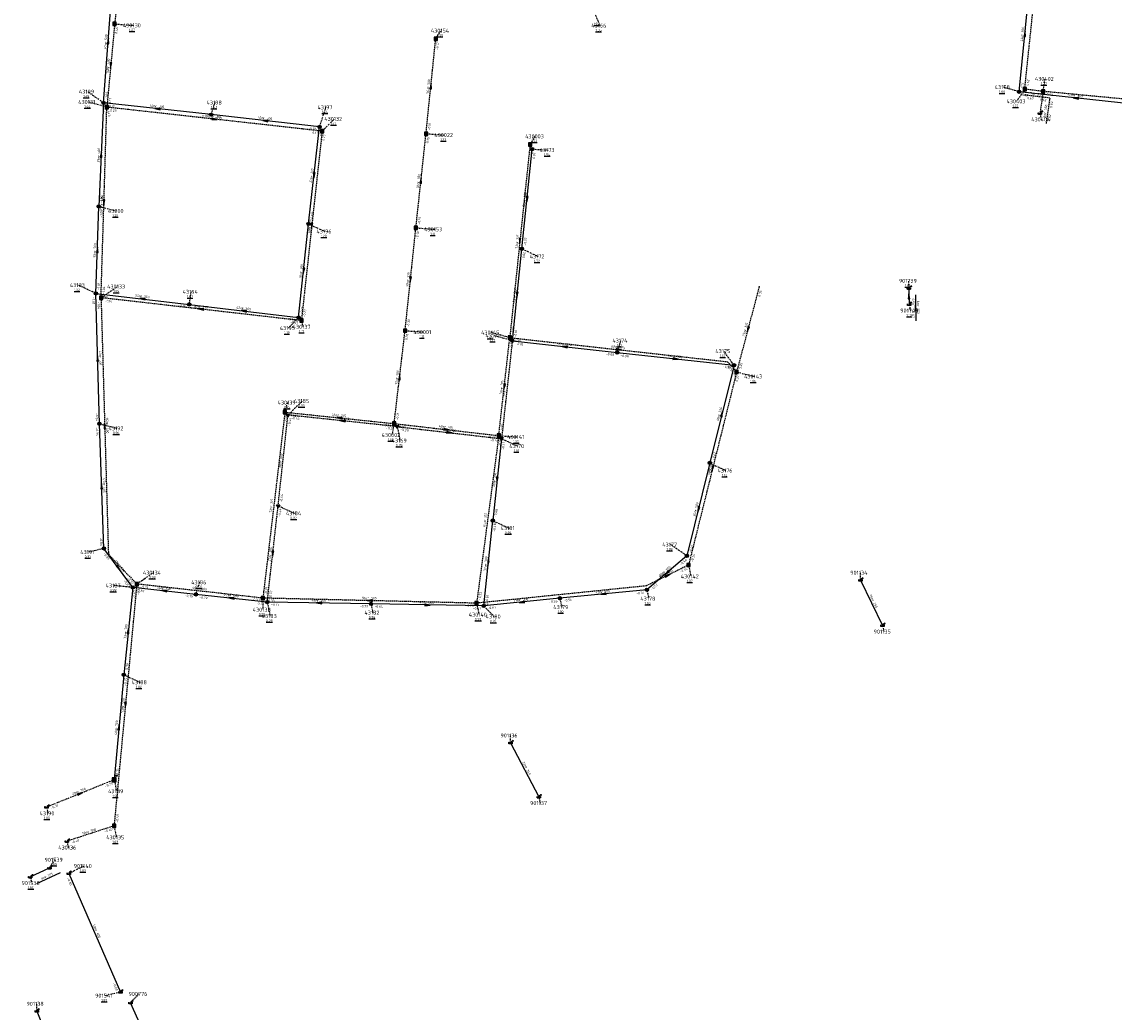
# Model space of a CAD drawing. Extents: x 188323 to 208361, y 565368 to 574910.
# Tile 97 of 256: x 202193 to 202605, y 567449 to 567823. Entities that reach past the tile are written whole.
import ezdxf

# ---------------------------------------------------------------- set-up
doc = ezdxf.new("R2010")
doc.units = 0
for name, pattern in [('BORDER', [1.75, 0.5, -0.25, 0.5, -0.25, 0, -0.25]), ('DASHDOT', [1, 0.5, -0.25, 0, -0.25]), ('DASHED', [0.75, 0.5, -0.25])]:
    doc.linetypes.add(name, pattern=pattern)
doc.layers.get('0').update_dxf_attribs({"linetype": 'CONTINUOUS'})
for name, color, linetype in [('RIO-AFM', 7, 'CONTINUOUS'), ('RIO-BOK', 7, 'CONTINUOUS'), ('RIO-DET', 7, 'CONTINUOUS'), ('RIO-KNP', 7, 'CONTINUOUS'), ('RIO-KNR', 7, 'CONTINUOUS'), ('RIO-LAG', 7, 'CONTINUOUS'), ('RIO-LAG_0B', 7, 'CONTINUOUS'), ('RIO-LAG_1B', 7, 'DASHED'), ('RIO-LAG_2B', 7, 'DASHED'), ('RIO-LAG_4', 7, 'BORDER'), ('RIO-LEN', 7, 'CONTINUOUS'), ('RIO-MVD', 1, 'CONTINUOUS'), ('RIO-VRB', 6, 'DASHDOT'), ('RIO-VRH', 7, 'CONTINUOUS')]:
    doc.layers.add(name, color=color, linetype=linetype)
doc.styles.add('RIO-TXT', font='isocp.shx')

# ---------------------------------------------------------------- blocks, each defined once
blk = doc.blocks.new('L_VHR')
blk.add_lwpolyline([(-0.5, 0), (0.5, 0), (-0.5, 0.15), (-0.5, -0.15), (0.5, 0)])
blk = doc.blocks.new('K_IPR')
blk.add_lwpolyline([(-0.5, -0.5), (0.5, -0.5), (0.5, 0.5), (-0.5, 0.5)], close=True)
blk.add_solid([(-0.5, 0.5), (0.5, 0.5), (-0.5, -0.5), (0.5, -0.5)])
at = {"style": 'RIO-TXT', "flags": 1}
blk.add_attdef('KNOOPNAAM', (2, 2), '', height=1, dxfattribs=at)
blk = doc.blocks.new('K_UTB')
blk.add_lwpolyline([(0.5, 0.15), (0.5, -0.3), (-0.5, -0.3), (-0.5, 0.15), (-0.45, 0.15), (-0.45, -0.25), (0, -0.25), (0.45, -0.25), (0.45, 0.15)], close=True)
blk.add_lwpolyline([(0.85, 0.6), (0.55, 0.65), (0.614828, 0.459583), (0.850842, 0.598937)])
blk.add_arc((0.85, -0.25), 0.85, 90, 180)
at = {"style": 'RIO-TXT', "flags": 1}
blk.add_attdef('KNOOPNAAM', (2, 2), '', height=1, dxfattribs=at)
blk = doc.blocks.new('K_FIC')
blk.add_circle((0, 0), 0.0625)
at = {"style": 'RIO-TXT', "flags": 1}
blk.add_attdef('KNOOPNAAM', (2, 2), '', height=1, dxfattribs=at)
blk = doc.blocks.new('K_IPG')
blk.add_circle((0, 0), 0.5)
for points in [[(0, 0), (-0.5, 0), (-0.433013, 0.25)], [(0, 0), (-0.433013, -0.25), (-0.5, 0)], [(0, 0), (-0.433013, 0.25), (-0.25, 0.433013)], [(0, 0), (-0.25, -0.433013), (-0.433013, -0.25)], [(0, 0), (-0.25, 0.433013), (0, 0.5)], [(0, 0), (0, -0.5), (-0.25, -0.433013)], [(0, 0), (0, 0.5), (0.25, 0.433013)], [(0, 0), (0.25, 0.433013), (0.433013, 0.25)], [(0, 0), (0.433013, 0.25), (0.5, 0)], [(0, 0), (0.5, 0), (0.433013, -0.25)], [(0, 0), (0.433013, -0.25), (0.25, -0.433013)], [(0, 0), (0.25, -0.433013), (0, -0.5)]]:
    blk.add_solid(points)
at = {"style": 'RIO-TXT', "flags": 1}
blk.add_attdef('KNOOPNAAM', (2, 2), '', height=1, dxfattribs=at)
blk = doc.blocks.new('K_IPD')
blk.add_lwpolyline([(-0.496027, 0.307994), (0.503973, 0.307994), (0.003973, -0.558031)], close=True)
blk.add_solid([(-0.496027, 0.307994), (0.503973, 0.307994), (0.003973, -0.558031)])
at = {"style": 'RIO-TXT', "flags": 1}
blk.add_attdef('KNOOPNAAM', (2, 2), '', height=1, dxfattribs=at)
blk = doc.blocks.new('K_OVL')
for points in [[(0.6, 0.6), (-0.6, 0.6), (-0.6, -0.6), (0.6, -0.6)], [(1, 1.25), (0.474823, 0.983111), (0.413034, 1.369554)]]:
    blk.add_lwpolyline(points, close=True)
blk.add_arc((0.81571, 0.439293), 0.83139, 77.193131, 168.854604)
blk.add_solid([(-0.6, 0.6), (0.6, 0.6), (-0.6, -0.6), (0.6, -0.6)])
at = {"style": 'RIO-TXT', "flags": 1}
blk.add_attdef('KNOOPNAAM', (2, 2), '', height=1, dxfattribs=at)
blk = doc.blocks.new('804_04______430402____430403_')
at = {"layer": 'RIO-LAG_1B'}
blk.add_line((0, 0), (-9.756, 1.132), dxfattribs=at)
at = {"layer": 'RIO-AFM', "style": 'RIO-TXT'}
blk.add_text('r 250', height=0.9, rotation=353.3625, dxfattribs=at).set_placement((-5.8933, 1.1883))
at = {"layer": 'RIO-BOK', "style": 'RIO-TXT'}
for p in [(-8.5265, -0.4196), (-3.6977, -0.9785)]:
    blk.add_text('0.62', height=0.9, rotation=353.3625, dxfattribs=at).set_placement(p)
at = {"layer": 'RIO-LEN', "style": 'RIO-TXT'}
blk.add_text('7m', height=0.9, rotation=353.3625, dxfattribs=at).set_placement((-7.5026, 1.3745))
blk = doc.blocks.new('805_04______430402____430404_')
at = {"layer": 'RIO-LAG_1B'}
blk.add_line((0, 0), (-1.421, -9.718), dxfattribs=at)
at = {"layer": 'RIO-AFM', "style": 'RIO-TXT'}
blk.add_text('r 250', height=0.9, rotation=441.6578, dxfattribs=at).set_placement((-1.363, -5.8554))
at = {"layer": 'RIO-BOK', "style": 'RIO-TXT'}
for p in [(0.8679, -3.7248), (0.1664, -8.5349)]:
    blk.add_text('0.62', height=0.9, rotation=441.6578, dxfattribs=at).set_placement(p)
at = {"layer": 'RIO-LEN', "style": 'RIO-TXT'}
blk.add_text('8m', height=0.9, rotation=441.6578, dxfattribs=at).set_placement((-1.5967, -7.4584))
blk = doc.blocks.new('1413_90______901538____901539_')
at = {"layer": 'RIO-LAG'}
blk.add_line((0, 0), (8.898, 4.154), dxfattribs=at)
at = {"layer": 'RIO-AFM', "style": 'RIO-TXT'}
blk.add_text('r 315', height=0.9, rotation=25.023, dxfattribs=at).set_placement((3.2585, 2.0731))
at = {"layer": 'RIO-LEN', "style": 'RIO-TXT'}
blk.add_text('8m', height=0.9, rotation=25.023, dxfattribs=at).set_placement((1.7906, 1.3878))
blk = doc.blocks.new('1437_90______901739____901740_')
at = {"layer": 'RIO-LAG'}
blk.add_line((0, 0), (0.054, -9.821), dxfattribs=at)
at = {"layer": 'RIO-VRH', "xscale": 2, "yscale": 2, "zscale": 2, "rotation": 450.2908}
blk.add_blockref('L_VHR', (0.027, -4.9105), dxfattribs=at)
at = {"layer": 'RIO-AFM', "style": 'RIO-TXT'}
blk.add_text('r 250', height=0.9, rotation=270.2908, dxfattribs=at).set_placement((0.5213, -3.8277))
at = {"layer": 'RIO-BOK', "style": 'RIO-TXT'}
for s, p in [('0.50', (-1.3922, -1.4075)), ('0.67', (-1.3652, -6.2685))]:
    blk.add_text(s, height=0.9, rotation=270.2908, dxfattribs=at).set_placement(p)
at = {"layer": 'RIO-LEN', "style": 'RIO-TXT'}
blk.add_text('6m', height=0.9, rotation=270.2908, dxfattribs=at).set_placement((0.5123, -2.2078))

msp = doc.modelspace()

# ---------------------------------------------------------------- linework, layer by layer
at = {"layer": 'RIO-LAG'}
for p, q in [((202527.904, 567722.176), (202527.936, 567716.096)), ((202509.616, 567612.16), (202517.904, 567595.072)), ((202377.744, 567550.848), (202388.368, 567530.432)), ((202196.672, 567500.288), (202203.92, 567503.68)), ((202211.152, 567501.632), (202230.64, 567456.896)), ((202255.296, 567406.784), (202234.432, 567452.864)), ((202199.072, 567449.728), (202202.24, 567441.792))]:
    msp.add_line(p, q, dxfattribs=at)
at = {"layer": 'RIO-LAG_0B'}
for p, q in [((202224.304, 567792), (202227.808, 567838.528)), ((202569.408, 567796.224), (202573.792, 567839.872)), ((202612.304, 567791.488), (202569.408, 567796.224)), ((202224.304, 567792), (202222.496, 567753.024)), ((202264.896, 567787.584), (202224.304, 567792)), ((202305.696, 567782.976), (202264.896, 567787.584)), ((202301.6, 567746.432), (202305.696, 567782.976)), ((202382, 567737.024), (202385.904, 567774.592)), ((202221.408, 567720.192), (202222.496, 567753.024)), ((202297.792, 567711.104), (202301.6, 567746.432)), ((202378.384, 567702.4), (202382, 567737.024)), ((202222.704, 567671.104), (202221.408, 567720.192)), ((202221.408, 567720.192), (202256.608, 567716.096)), ((202256.608, 567716.096), (202297.792, 567711.104)), ((202378.384, 567702.4), (202417.904, 567697.92)), ((202417.904, 567697.92), (202462, 567693.12)), ((202462, 567693.12), (202452.8, 567656.32)), ((202224.4, 567624.128), (202222.704, 567671.104)), ((202374.304, 567665.472), (202371.008, 567634.624)), ((202452.8, 567656.32), (202444.192, 567621.312)), ((202367.6, 567602.432), (202371.008, 567634.624)), ((202235.296, 567609.408), (202224.4, 567624.128)), ((202444.192, 567621.312), (202429.104, 567608.512)), ((202235.296, 567609.408), (202231.904, 567576.512)), ((202259.104, 567606.784), (202235.296, 567609.408)), ((202429.104, 567608.512), (202396.304, 567605.312)), ((202286, 567603.904), (202259.104, 567606.784)), ((202325.104, 567603.2), (202286, 567603.904)), ((202396.304, 567605.312), (202367.6, 567602.432)), ((202367.6, 567602.432), (202325.104, 567603.2)), ((202231.904, 567576.512), (202228.304, 567536.896))]:
    msp.add_line(p, q, dxfattribs=at)
at = {"layer": 'RIO-LAG_1B'}
for p, q in [((202571.536, 567797.184), (202579.712, 567875.008)), ((202230.304, 567838.976), (202228.464, 567821.76)), ((202228.464, 567821.76), (202225.52, 567790.4)), ((202345.84, 567780.416), (202349.504, 567816.192)), ((202578.496, 567796.352), (202571.536, 567797.184)), ((202578.496, 567796.352), (202577.28, 567788.096)), ((202699.536, 567784.832), (202578.496, 567796.352)), ((202223.328, 567718.592), (202225.52, 567790.4)), ((202306.672, 567781.376), (202225.52, 567790.4)), ((202306.672, 567781.376), (202298.848, 567709.952)), ((202342.032, 567744.96), (202345.84, 567780.416)), ((202385.056, 567776.384), (202377.408, 567703.552)), ((202337.952, 567706.176), (202342.032, 567744.96)), ((202471.424, 567722.688), (202462.928, 567690.624)), ((202298.848, 567709.952), (202223.328, 567718.592)), ((202333.824, 567671.168), (202337.952, 567706.176)), ((202373.264, 567666.624), (202377.408, 567703.552)), ((202462.928, 567690.624), (202444.816, 567617.856)), ((202292.656, 567675.456), (202284.336, 567605.376)), ((202292.656, 567675.456), (202333.824, 567671.168)), ((202333.824, 567671.168), (202373.264, 567666.624)), ((202373.264, 567666.624), (202364.912, 567603.456)), ((202236.816, 567610.688), (202228.24, 567519.552)), ((202284.336, 567605.376), (202236.816, 567610.688)), ((202364.912, 567603.456), (202284.336, 567605.376)), ((202228.24, 567519.552), (202210.496, 567513.728))]:
    msp.add_line(p, q, dxfattribs=at)
for points in [[(202223.328, 567718.592), (202226.112, 567621.888), (202236.816, 567610.688)], [(202377.408, 567703.552), (202459.552, 567694.464), (202462.928, 567690.624)], [(202444.816, 567617.856), (202428.896, 567609.984), (202364.912, 567603.456)]]:
    msp.add_lwpolyline(points, dxfattribs=at)
at = {"layer": 'RIO-LAG_2B'}
for p, q in [((202378.384, 567702.4), (202374.304, 567665.472)), ((202290.096, 567640.192), (202293.792, 567674.368)), ((202335.008, 567670.016), (202293.792, 567674.368)), ((202335.008, 567670.016), (202374.304, 567665.472)), ((202286, 567603.904), (202290.096, 567640.192))]:
    msp.add_line(p, q, dxfattribs=at)
at = {"layer": 'RIO-LAG_4'}
msp.add_line((202228.304, 567536.896), (202202.8, 567526.592), dxfattribs=at)
at = {"layer": 'RIO-VRB'}
for p, q in [((202408.9, 567827.1), (202411.319, 567821.1514)), ((202228.46, 567821.78), (202235.4275, 567821.2513)), ((202349.51, 567816.17), (202351.4864, 567819.2258)), ((202569.4, 567796.2), (202563.417, 567797.9531)), ((202578.49, 567796.37), (202579.1971, 567801.0832)), ((202224.3, 567792), (202218.1719, 567796.2359)), ((202571.53, 567797.18), (202568.4947, 567792.6176)), ((202225.52, 567790.41), (202218.5521, 567792.3365)), ((202264.9, 567787.6), (202266.2933, 567792.1294)), ((202305.7, 567783), (202308.119, 567790.3486)), ((202306.67, 567781.39), (202311.3234, 567785.9953)), ((202577.28, 567788.11), (202577.8135, 567785.7816)), ((202345.84, 567780.42), (202352.8075, 567779.8913)), ((202385.06, 567776.37), (202387.0364, 567779.4258)), ((202385.9, 567774.6), (202391.8827, 567774.245)), ((202222.5, 567753), (202229.1482, 567751.28)), ((202301.6, 567746.4), (202307.7269, 567743.5622)), ((202342.03, 567744.93), (202348.9975, 567744.4013)), ((202382, 567737), (202388.1269, 567734.1622)), ((202221.4, 567720.2), (202214.751, 567723.3179)), ((202527.9, 567722.17), (202527.8997, 567724.945)), ((202223.33, 567718.58), (202229.4569, 567722.8178)), ((202256.6, 567716.1), (202257.3071, 567720.8132)), ((202527.93, 567716.07), (202528.4635, 567713.7416)), ((202297.8, 567711.1), (202293.897, 567707.1447)), ((202298.85, 567709.96), (202299.3835, 567707.6316)), ((202337.95, 567706.18), (202344.9175, 567705.6513)), ((202377.41, 567703.53), (202370.4421, 567705.4565)), ((202378.39, 567702.38), (202371.4221, 567704.3065)), ((202417.9, 567697.9), (202419.2933, 567702.4294)), ((202462, 567693.1), (202458.094, 567698.4528)), ((202462.93, 567690.63), (202469.5782, 567688.91)), ((202292.65, 567675.48), (202293.7014, 567679.0697)), ((202293.8, 567674.4), (202299.2194, 567679.6481)), ((202222.7, 567671.1), (202229.3482, 567669.38)), ((202333.82, 567671.14), (202332.941, 567666.8417)), ((202335, 567670), (202336.0541, 567664.7171)), ((202373.27, 567666.64), (202380.2375, 567666.1113)), ((202374.3, 567665.5), (202380.4269, 567662.6622)), ((202452.8, 567656.3), (202458.9269, 567653.4622)), ((202290.1, 567640.2), (202296.2269, 567637.3622)), ((202371, 567634.6), (202377.1269, 567631.7622)), ((202444.2, 567621.3), (202438.0719, 567625.5359)), ((202224.4, 567624.1), (202218.6921, 567622.7202)), ((202444.81, 567617.87), (202445.6906, 567613.572)), ((202236.81, 567610.7), (202242.9369, 567614.9378)), ((202509.61, 567612.16), (202509.6097, 567614.935)), ((202235.3, 567609.4), (202228.225, 567610.0978)), ((202259.1, 567606.8), (202260.4933, 567611.3294)), ((202429.1, 567608.5), (202429.8071, 567605.1868)), ((202284.33, 567605.37), (202284.3324, 567600.995)), ((202286, 567603.9), (202287.0541, 567598.6171)), ((202396.3, 567605.3), (202397.0071, 567601.9868)), ((202325.1, 567603.2), (202325.8071, 567599.8868)), ((202364.91, 567603.43), (202365.7906, 567599.132)), ((202367.6, 567602.4), (202371.5045, 567598.4459)), ((202517.9, 567595.09), (202518.4335, 567592.7616)), ((202231.9, 567576.5), (202238.0269, 567573.6622)), ((202377.75, 567550.82), (202377.7497, 567553.595)), ((202228.3, 567536.9), (202229.1806, 567532.602)), ((202388.37, 567530.45), (202388.9035, 567528.1216)), ((202202.8, 567526.6), (202203.3335, 567524.2716)), ((202228.24, 567519.53), (202229.1206, 567515.232)), ((202210.49, 567513.7), (202211.0235, 567511.3716)), ((202203.92, 567503.7), (202205.8964, 567506.7558)), ((202211.15, 567501.63), (202216.8586, 567504.408)), ((202196.68, 567500.32), (202197.2135, 567497.9916)), ((202230.64, 567456.9), (202224.9321, 567455.5202)), ((202234.43, 567452.89), (202237.5514, 567456.2096)), ((202199.07, 567449.7), (202199.0697, 567452.475))]:
    msp.add_line(p, q, dxfattribs=at)

# ---------------------------------------------------------------- block references
at = {"layer": 'RIO-DET'}
for name, p in [('804_04______430402____430403_', (202580.992, 567793.856)), ('805_04______430402____430404_', (202580.992, 567793.856)), ('1437_90______901739____901740_', (202530.4, 567719.68)), ('1413_90______901538____901539_', (202199.184, 567497.792))]:
    msp.add_blockref(name, p, dxfattribs=at)
at = {"layer": 'RIO-KNP', "xscale": 1.25, "yscale": 1.25, "zscale": 1.25}
for name, p in [('K_IPR', (202228.464, 567821.76)), ('K_IPR', (202349.504, 567816.192)), ('K_IPR', (202571.536, 567797.184)), ('K_IPG', (202569.408, 567796.224)), ('K_IPR', (202578.496, 567796.352)), ('K_IPG', (202224.304, 567792)), ('K_IPR', (202225.52, 567790.4)), ('K_IPG', (202264.896, 567787.584)), ('K_UTB', (202577.28, 567788.096)), ('K_IPG', (202305.696, 567782.976)), ('K_IPR', (202306.672, 567781.376)), ('K_IPR', (202345.84, 567780.416)), ('K_IPR', (202385.056, 567776.384)), ('K_IPG', (202385.904, 567774.592)), ('K_IPG', (202222.496, 567753.024)), ('K_IPG', (202301.6, 567746.432)), ('K_IPR', (202342.032, 567744.96)), ('K_IPG', (202382, 567737.024)), ('K_IPG', (202221.408, 567720.192)), ('K_IPR', (202223.328, 567718.592)), ('K_FIC', (202471.424, 567722.688)), ('K_UTB', (202527.904, 567722.176)), ('K_IPG', (202256.608, 567716.096)), ('K_UTB', (202527.936, 567716.096)), ('K_IPG', (202297.792, 567711.104)), ('K_IPR', (202298.848, 567709.952)), ('K_IPR', (202337.952, 567706.176)), ('K_IPR', (202377.408, 567703.552)), ('K_IPG', (202378.384, 567702.4)), ('K_IPG', (202417.904, 567697.92)), ('K_IPG', (202462, 567693.12)), ('K_IPR', (202462.928, 567690.624)), ('K_IPR', (202292.656, 567675.456)), ('K_IPD', (202293.792, 567674.368)), ('K_IPG', (202222.704, 567671.104)), ('K_IPR', (202333.824, 567671.168)), ('K_IPD', (202335.008, 567670.016)), ('K_IPR', (202373.264, 567666.624)), ('K_IPD', (202374.304, 567665.472)), ('K_IPG', (202452.8, 567656.32)), ('K_IPD', (202290.096, 567640.192)), ('K_IPG', (202371.008, 567634.624)), ('K_IPG', (202224.4, 567624.128)), ('K_IPG', (202444.192, 567621.312)), ('K_IPR', (202444.816, 567617.856)), ('K_UTB', (202509.616, 567612.16)), ('K_IPG', (202235.296, 567609.408)), ('K_IPR', (202236.816, 567610.688)), ('K_IPG', (202429.104, 567608.512)), ('K_IPG', (202259.104, 567606.784)), ('K_IPR', (202284.336, 567605.376)), ('K_IPG', (202286, 567603.904)), ('K_IPG', (202325.104, 567603.2)), ('K_IPR', (202364.912, 567603.456)), ('K_IPG', (202396.304, 567605.312)), ('K_IPG', (202367.6, 567602.432)), ('K_UTB', (202517.904, 567595.072)), ('K_IPG', (202231.904, 567576.512)), ('K_UTB', (202377.744, 567550.848)), ('K_OVL', (202228.304, 567536.896)), ('K_UTB', (202388.368, 567530.432)), ('K_UTB', (202202.8, 567526.592)), ('K_IPR', (202228.24, 567519.552)), ('K_UTB', (202210.496, 567513.728)), ('K_UTB', (202196.672, 567500.288)), ('K_UTB', (202203.92, 567503.68)), ('K_UTB', (202211.152, 567501.632)), ('K_UTB', (202230.64, 567456.896)), ('K_UTB', (202234.432, 567452.864)), ('K_UTB', (202199.072, 567449.728))]:
    msp.add_blockref(name, p, dxfattribs=at)
at = {"layer": 'RIO-VRH', "xscale": 2, "yscale": 2, "zscale": 2}
for p, rotation in [((202571.6, 567818.05), 84.242), ((202226.05, 567815.25), 85.6869), ((202226.99, 567806.095), 264.6373), ((202347.675, 567798.295), 84.1302), ((202590.85, 567793.85), 173.7484), ((202244.6, 567789.8), 173.8154), ((202266.095, 567785.9), 353.6581), ((202285.3, 567785.3), 173.568), ((202223.4, 567772.5), 447.3486), ((202303.65, 567764.7), 263.5999), ((202343.935, 567762.675), 83.8641), ((202383.95, 567755.8), 264.0698), ((202224.425, 567754.495), 268.2448), ((202302.76, 567745.675), 263.7438), ((202381.235, 567739.95), 263.996), ((202221.95, 567736.6), 88.0703), ((202299.7, 567728.75), 263.8474), ((202339.99, 567725.555), 263.981), ((202380.195, 567719.69), 264.0385), ((202527.915, 567719.12), 450.2908), ((202239, 567718.15), 533.3569), ((202261.09, 567714.27), 173.489), ((202277.2, 567713.6), 533.0812), ((202467.18, 567706.67), 255.1522), ((202398.145, 567700.14), 533.5316), ((202418.48, 567699), 353.7064), ((202222.05, 567695.65), 91.5256), ((202439.95, 567695.5), 353.7888), ((202335.885, 567688.66), 83.2694), ((202375.34, 567685.085), 263.5883), ((202457.4, 567674.7), 435.9561), ((202224.72, 567670.245), 451.6561), ((202313.235, 567673.31), 533.9829), ((202314.4, 567672.2), 173.9048), ((202353.545, 567668.89), 353.4931), ((202354.65, 567667.75), 353.4685), ((202453.87, 567654.25), 256.008), ((202372.65, 567650.05), 263.8957), ((202223.55, 567647.6), 92.0804), ((202448.5, 567638.8), 256.1874), ((202288.05, 567622.05), 263.5475), ((202229.85, 567616.75), 306.5622), ((202369.3, 567618.5), 263.964), ((202436.65, 567614.9), 220.2833), ((202436.855, 567613.94), 386.2881), ((202247.2, 567608.1), 173.7661), ((202272.55, 567605.35), 173.8475), ((202305.55, 567603.55), 178.9745), ((202324.62, 567604.4), 178.621), ((202381.95, 567603.85), 185.7693), ((202412.7, 567606.9), 185.5716), ((202346.35, 567602.8), 358.9217), ((202233.6, 567592.95), 444.0913), ((202232.525, 567565.115), 264.6214), ((202230.1, 567556.7), 444.797), ((202215.55, 567531.75), 381.9926)]:
    msp.add_blockref('L_VHR', p, dxfattribs=dict(at, rotation=rotation))

# ---------------------------------------------------------------- texts
at = {"layer": 'RIO-AFM', "style": 'RIO-TXT'}
for s, rotation, p in [('r 300', 84.242, (202571.0213, 567817.2938)), ('r 500', 85.6869, (202225.4906, 567814.4796)), ('r 400', 444.6373, (202226.4071, 567805.3356)), ('r 300', 84.1302, (202347.0949, 567797.5399)), ('r 300', 353.7484, (202590.1001, 567794.4484)), ('r 300', 353.8154, (202243.8493, 567790.3968)), ('r 315', 353.6581, (202265.3474, 567786.5117)), ('r 300', 353.568, (202284.552, 567785.9001)), ('r 500', 447.3486, (202222.8513, 567771.714)), ('r 300', 83.5998, (202303.0629, 567763.9503)), ('r 300', 83.8641, (202343.3514, 567761.9226)), ('r 400', 88.2448, (202223.9005, 567753.7005)), ('r 300', 84.0698, (202383.3691, 567755.0456)), ('r 315', 443.7438, (202302.1526, 567744.926)), ('r 315', 443.996, (202380.6305, 567739.1985)), ('r 500', 88.0703, (202221.4231, 567735.8071)), ('r 300', 83.8474, (202299.1161, 567727.9978)), ('r 300', 83.981, (202339.4079, 567724.8018)), ('r 300', 353.357, (202238.2538, 567718.7511)), ('r 300', 84.0385, (202379.6137, 567718.936)), ('r 315', 353.489, (202260.3442, 567714.8821)), ('r 300', 353.0812, (202276.4573, 567714.2065)), ('r 315', 435.1522, (202466.4794, 567706.0169)), ('r 300', 353.5316, (202397.3975, 567700.7401)), ('r 315', 353.7064, (202417.7322, 567699.6114)), ('r 500', 271.5256, (202222.5434, 567696.4737)), ('r 300', 353.7888, (202439.1999, 567696.0982)), ('r 300', 83.2694, (202335.2936, 567687.9139)), ('r 315', 83.5883, (202374.7528, 567684.3356)), ('r 315', 443.6633, (202375.7476, 567683.191)), ('r 315', 353.9829, (202312.4829, 567673.9047)), ('r 500', 435.9561, (202456.7072, 567674.0377)), ('r 400', 271.6561, (202225.2345, 567670.8007)), ('r 300', 353.9048, (202313.6486, 567672.7958)), ('r 315', 353.4931, (202352.7976, 567669.4906)), ('r 300', 353.4685, (202353.9029, 567668.3509)), ('r 300', 83.8169, (202291.3658, 567656.5483)), ('r 315', 436.008, (202453.1664, 567653.5901)), ('r 300', 443.8957, (202372.0575, 567649.2981)), ('r 500', 272.0804, (202224.0348, 567648.4287)), ('r 315', 443.2239, (202287.8762, 567639.6814)), ('r 500', 436.1874, (202447.8105, 567638.135)), ('r 315', 442.4576, (202368.4685, 567634.2997)), ('r 300', 83.5475, (202287.4622, 567621.3009)), ('r 300', 83.964, (202368.7177, 567617.7471)), ('r 500', 306.5622, (202229.7732, 567617.7019)), ('r 500', 400.2833, (202435.7048, 567614.7618)), ('r 400', 386.2881, (202435.9046, 567614.0338)), ('r 500', 353.7661, (202246.4493, 567608.6921)), ('r 500', 353.6009, (202259.8217, 567608.6368)), ('r 500', 365.5717, (202411.8437, 567607.3288)), ('r 500', 353.8475, (202271.7985, 567605.942)), ('r 500', 358.9745, (202304.7489, 567604.0763)), ('r 500', 358.621, (202323.8225, 567604.9444)), ('r 500', 358.9217, (202345.5493, 567603.3281)), ('r 500', 365.7693, (202381.0927, 567604.2746)), ('r 250', 295.9099, (202513.8556, 567604.5749)), ('r 700', 444.0913, (202233.0094, 567592.1964)), ('r 500', 444.6214, (202231.9229, 567564.3573)), ('r 700', 444.797, (202229.5167, 567555.9393)), ('r 250', 297.5418, (202383.1347, 567541.5878)), ('r 700', 381.9926, (202214.6081, 567531.9176)), ('r 500', 378.181, (202218.4371, 567516.8422)), ('r 400', 293.5507, (202221.0433, 567480.2138))]:
    msp.add_text(s, height=0.9, rotation=rotation, dxfattribs=at).set_placement(p)
at = {"layer": 'RIO-BOK', "style": 'RIO-TXT'}
for s, rotation, p in [('0.46', 444.6373, (202229.5041, 567818.1067)), ('-0.17', 84.1302, (202350.4839, 567811.9474)), ('0.13', 84.242, (202570.9332, 567797.4525)), ('0.62', 83.9821, (202573.0689, 567798.4255)), ('-1.09', 85.6869, (202225.8011, 567793.2908)), ('0.17', 444.6373, (202227.0437, 567791.674)), ('0.13', 353.7484, (202570.64, 567794.6567)), ('0.62', 354.545, (202579.7513, 567794.8441)), ('-1.09', 447.3486, (202225.4874, 567787.841)), ('-0.17', 353.8154, (202225.5418, 567790.4581)), ('0.17', 88.2448, (202226.8108, 567786.8084)), ('0.23', 353.6581, (202226.7575, 567788.8647)), ('-0.11', 353.8154, (202260.6755, 567786.6731)), ('-0.11', 353.568, (202266.1351, 567786.0528)), ('-0.06', 353.568, (202301.4717, 567782.0914)), ('0.17', 353.6581, (202302.9825, 567780.4411)), ('-0.06', 83.5998, (202306.6347, 567778.7685)), ('-0.16', 84.1302, (202347.3756, 567781.6695)), ('0.23', 443.7438, (202307.6312, 567777.7034)), ('-0.16', 83.8641, (202346.7942, 567776.1928)), ('0.14', 443.996, (202386.0366, 567772.6879)), ('0.07', 84.0698, (202386.9251, 567770.9136)), ('-1.06', 447.3486, (202223.9622, 567754.3347)), ('-1.06', 88.0703, (202223.7618, 567748.8547)), ('-0.08', 83.5998, (202303.1471, 567747.6352)), ('-0.10', 83.8641, (202343.5714, 567746.1723)), ('-0.08', 83.8474, (202302.553, 567742.1726)), ('-0.10', 83.981, (202342.9929, 567740.7055)), ('-0.02', 84.0698, (202383.5369, 567738.2479)), ('-0.02', 84.0385, (202382.9671, 567732.776)), ('-1.01', 88.0703, (202222.8461, 567721.5521)), ('-0.39', 353.357, (202222.6294, 567718.6482)), ('-1.04', 88.2448, (202224.772, 567719.9365)), ('0.36', 435.1522, (202471.8533, 567718.9147)), ('-1.01', 271.5256, (202220.0384, 567718.7628)), ('-1.04', 271.6561, (202221.9717, 567717.1397)), ('-1.04', 353.489, (202224.563, 567717.0311)), ('-0.26', 353.357, (202252.3675, 567715.2035)), ('-0.26', 353.0812, (202257.8219, 567714.5423)), ('-0.14', 83.8474, (202299.3418, 567712.3419)), ('-0.14', 353.0812, (202293.5644, 567710.2276)), ('-0.27', 443.7438, (202300.3932, 567711.2001)), ('-0.27', 353.489, (202294.6231, 567709.0792)), ('-0.30', 83.981, (202339.4889, 567707.4255)), ('-0.19', 443.996, (202378.9478, 567704.7769)), ('-0.30', 83.2694, (202338.8604, 567701.9435)), ('-0.19', 353.7064, (202378.6488, 567701.9858)), ('-0.10', 84.0385, (202379.9276, 567703.627)), ('-0.19', 83.5883, (202378.3439, 567699.2986)), ('-0.10', 353.5316, (202379.6241, 567700.832)), ('-0.08', 353.5316, (202413.6714, 567696.9933)), ('-0.08', 353.7888, (202419.1411, 567696.3575)), ('-0.20', 353.7888, (202457.7755, 567692.1772)), ('-0.34', 311.3594, (202459.1707, 567692.783)), ('-0.45', 435.9561, (202462.343, 567688.7881)), ('0.35', 435.1522, (202464.6412, 567691.6256)), ('0.37', 436.008, (202463.3843, 567686.8484)), ('-0.94', 271.5256, (202221.2205, 567675.1618)), ('-0.33', 443.2239, (202293.5152, 567671.2483)), ('-0.26', 353.9829, (202293.8963, 567673.9418)), ('-0.21', 83.2694, (202335.3742, 567672.3663)), ('-0.44', 83.8169, (202294.7508, 567670.1724)), ('-0.44', 353.9048, (202295.0442, 567672.8601)), ('-0.23', 353.9829, (202329.5988, 567670.201)), ('-0.29', 353.9048, (202330.7774, 567669.0668)), ('-0.23', 353.4931, (202335.0531, 567669.5912)), ('-0.25', 83.5883, (202374.8174, 567667.8749)), ('-0.94', 272.0804, (202221.3524, 567669.6497)), ('-0.29', 353.4685, (202336.2324, 567668.4506)), ('-0.25', 353.4931, (202369.0401, 567665.7361)), ('-0.41', 353.4685, (202370.0698, 567664.5979)), ('-0.25', 442.4576, (202374.0829, 567662.397)), ('-0.41', 443.8957, (202375.2397, 567661.2763)), ('-0.42', 435.9561, (202454.497, 567657.3195)), ('-0.42', 436.1874, (202453.1617, 567651.9898)), ('-0.44', 83.8169, (202291.6424, 567641.4411)), ('-0.44', 83.5475, (202291.0309, 567635.9678)), ('-0.48', 443.8957, (202372.5399, 567635.8442)), ('-0.48', 83.964, (202371.9617, 567630.3754)), ('-0.85', 272.0804, (202222.8799, 567628.1478)), ('-0.46', 436.1874, (202445.8929, 567622.3264)), ('-0.85', 306.5622, (202224.1104, 567622.1416)), ('-0.34', 436.008, (202446.5061, 567618.891)), ('-0.34', 386.2881, (202441.7504, 567614.8066)), ('-0.46', 400.2833, (202441.9717, 567617.5888)), ('-0.87', 306.5622, (202231.7408, 567611.8646)), ('-0.33', 313.6712, (202232.9715, 567612.7043)), ('-0.87', 444.0913, (202236.2529, 567605.1801)), ('-0.87', 353.7661, (202236.5404, 567607.8571)), ('-0.33', 444.6214, (202237.7649, 567606.4919)), ('-0.33', 353.6009, (202238.046, 567609.1535)), ('-0.33', 443.2239, (202285.8844, 567606.596)), ('-0.57', 83.5475, (202287.5483, 567605.1338)), ('-0.51', 365.5717, (202425.1535, 567606.7267)), ('-0.51', 400.2833, (202431.0731, 567608.3384)), ('-0.79', 353.7661, (202254.8736, 567605.866)), ('-0.79', 353.8475, (202260.3426, 567605.2588)), ('-0.33', 353.6009, (202280.1023, 567604.4633)), ('-0.77', 353.8475, (202281.7749, 567602.962)), ('-0.33', 358.621, (202285.6966, 567603.9376)), ('-0.25', 442.4576, (202366.4807, 567604.6351)), ('-0.61', 83.964, (202369.1392, 567603.645)), ('-0.56', 365.7693, (202392.3605, 567603.5106)), ('-0.56', 365.5717, (202397.8299, 567604.0435)), ('-0.77', 358.9745, (202287.3754, 567602.476)), ('-0.70', 358.9745, (202320.9764, 567601.8958)), ('-0.64', 358.9217, (202326.4741, 567601.7748)), ('-0.28', 358.621, (202360.779, 567602.1775)), ('-0.67', 358.9217, (202363.475, 567601.1017)), ('-0.28', 365.8704, (202366.4464, 567602.1815)), ('-0.67', 365.7693, (202369.1342, 567601.1488)), ('-0.79', 444.0913, (202233.4357, 567577.7494)), ('-0.79', 444.797, (202232.9006, 567572.2925)), ('-0.75', 444.797, (202229.8202, 567538.1682)), ('-0.75', 381.9926, (202225.0172, 567534.0801)), ('-0.71', 381.9926, (202204.6227, 567525.8273)), ('-0.40', 444.6214, (202229.7641, 567520.7936)), ('-0.40', 378.181, (202224.7785, 567516.9292)), ('-0.40', 378.181, (202212.2573, 567512.8078)), ('-0.60', 293.5507, (202210.4269, 567499.7871)), ('-0.60', 293.5507, (202227.7447, 567460.1108))]:
    msp.add_text(s, height=0.9, rotation=rotation, dxfattribs=at).set_placement(p)
at = {"layer": 'RIO-KNR', "style": 'RIO-TXT'}
for s, p in [('430130', (202231.6025, 567820.5013)), ('430154', (202347.6614, 567818.4758)), ('43166', (202408.1315, 567820.4014)), ('430402', (202575.3721, 567800.3332)), ('43158', (202560.2295, 567797.2031)), ('43199', (202214.9844, 567795.4859)), ('430403', (202564.6697, 567791.8676)), ('430131', (202214.7271, 567791.5865)), ('43198', (202263.1058, 567791.3794)), ('43197', (202304.9315, 567789.5986)), ('430132', (202307.4984, 567785.2453)), ('430404', (202573.9885, 567785.0316)), ('430022', (202348.9825, 567779.1413)), ('430003', (202383.2114, 567778.6758)), ('43173', (202388.6952, 567773.495)), ('43200', (202225.9607, 567750.53)), ('43196', (202304.5394, 567742.8122)), ('430153', (202345.1725, 567743.6513)), ('43172', (202384.9394, 567733.4122)), ('43193', (202211.5635, 567722.5679)), ('430133', (202225.6319, 567722.0678)), ('901739', (202524.0747, 567724.195)), ('43194', (202254.1196, 567720.0632)), ('901740', (202524.6385, 567712.9916)), ('43195', (202290.7095, 567706.3947)), ('430137', (202295.5585, 567706.8816)), ('430001', (202341.0925, 567704.9013)), ('430145', (202366.6171, 567704.7065)), ('43171', (202368.2346, 567703.5565)), ('43174', (202416.1058, 567701.6794)), ('43175', (202454.9065, 567697.7028)), ('430143', (202465.7532, 567688.16)), ('430139', (202289.8764, 567678.3197)), ('43185', (202296.0319, 567678.8981)), ('43192', (202226.1607, 567668.63)), ('430002', (202329.116, 567666.0917)), ('430141', (202376.4125, 567665.3613)), ('43169', (202332.8666, 567663.9671)), ('43170', (202377.2394, 567661.9122)), ('43176', (202455.7394, 567652.7122)), ('43184', (202293.0394, 567636.6122)), ('43181', (202373.9394, 567631.0122)), ('43177', (202434.8844, 567624.7859)), ('43191', (202215.5046, 567621.9702)), ('430134', (202239.1119, 567614.1878)), ('43186', (202257.3058, 567610.5794)), ('430142', (202441.8656, 567612.822)), ('901134', (202505.7847, 567614.185)), ('43187', (202225.0375, 567609.3478)), ('43178', (202426.6196, 567604.4368)), ('430138', (202280.5074, 567600.245)), ('43182', (202322.6196, 567599.1368)), ('430140', (202361.9656, 567598.382)), ('43179', (202393.8196, 567601.2368)), ('43183', (202283.8666, 567597.8671)), ('43180', (202368.317, 567597.6959)), ('901135', (202514.6085, 567592.0116)), ('43188', (202234.8394, 567572.9122)), ('901136', (202373.9247, 567552.845)), ('43189', (202225.9931, 567531.852)), ('901137', (202385.0785, 567527.3716)), ('43190', (202200.146, 567523.5216)), ('430135', (202225.2956, 567514.482)), ('430136', (202207.1985, 567510.6216)), ('901539', (202202.0714, 567506.0058)), ('901540', (202213.0336, 567503.658)), ('901538', (202193.3885, 567497.2416)), ('901541', (202221.1071, 567454.7702)), ('900776', (202233.7264, 567455.4596)), ('901138', (202195.2447, 567451.725))]:
    msp.add_text(s, height=1.5, dxfattribs=at).set_placement(p)
at = {"layer": 'RIO-LEN', "style": 'RIO-TXT'}
for s, rotation, p in [('47m', 85.6869, (202225.3285, 567812.3257)), ('44m', 84.242, (202570.8049, 567815.1446)), ('32m', 444.6373, (202226.2069, 567803.1849)), ('36m', 84.1302, (202346.8743, 567795.3912)), ('43m', 353.7484, (202587.9528, 567794.6823)), ('41m', 353.8154, (202241.7018, 567790.6281)), ('82m', 353.6581, (202263.2004, 567786.749)), ('41m', 353.568, (202282.4055, 567786.1407)), ('39m', 447.3486, (202222.7531, 567769.5562)), ('37m', 83.5998, (202302.8224, 567761.8037)), ('36m', 83.8641, (202343.1208, 567759.775)), ('72m', 88.2448, (202223.8347, 567751.5415)), ('38m', 84.0698, (202383.1462, 567752.8972)), ('72m', 443.7438, (202301.9189, 567742.7787)), ('33m', 88.0703, (202221.3507, 567733.6483)), ('73m', 443.996, (202380.4062, 567737.0501)), ('36m', 83.8474, (202298.8849, 567725.8502)), ('39m', 83.981, (202339.1818, 567722.6537)), ('35m', 353.357, (202236.1082, 567718.9996)), ('35m', 84.0385, (202379.3896, 567716.7876)), ('76m', 353.489, (202258.198, 567715.1257)), ('42m', 353.0812, (202274.3128, 567714.4654)), ('33m', 435.1522, (202465.9275, 567703.9286)), ('49m', 271.5256, (202222.4849, 567698.6329)), ('40m', 353.5316, (202395.2511, 567700.9821)), ('88m', 353.7064, (202415.5851, 567699.8468)), ('44m', 353.7888, (202437.0524, 567696.3306)), ('35m', 83.2694, (202335.0408, 567685.7687)), ('37m', 83.5883, (202374.5119, 567682.1891)), ('37m', 443.6633, (202375.5108, 567681.044)), ('41m', 353.9829, (202310.3347, 567674.1298)), ('41m', 353.9048, (202311.5007, 567673.0238)), ('38m', 435.9561, (202456.1846, 567671.9419)), ('112m', 271.6561, (202225.1552, 567673.4996)), ('40m', 353.4931, (202350.6514, 567669.7341)), ('40m', 353.4685, (202351.7567, 567668.5953)), ('34m', 83.8169, (202291.1334, 567654.4008)), ('75m', 436.008, (202452.6458, 567651.4937)), ('47m', 272.0804, (202223.9553, 567650.5872)), ('31m', 443.8957, (202371.8294, 567647.1501)), ('71m', 443.2239, (202287.623, 567637.5363)), ('36m', 436.1874, (202447.2964, 567636.0371)), ('64m', 442.4576, (202368.1867, 567632.1581)), ('37m', 83.5475, (202287.2198, 567619.1546)), ('18m', 306.5622, (202228.4856, 567619.4361)), ('32m', 83.964, (202368.4909, 567615.599)), ('20m', 400.2833, (202434.058, 567613.3641)), ('82m', 386.2881, (202433.9686, 567613.0759)), ('24m', 353.7661, (202244.3019, 567608.9253)), ('48m', 353.6009, (202257.675, 567608.8762)), ('33m', 365.5717, (202409.6941, 567607.1177)), ('27m', 353.8475, (202269.6508, 567606.1722)), ('39m', 358.9745, (202302.5892, 567604.1136)), ('81m', 358.621, (202321.663, 567604.995)), ('43m', 358.9217, (202343.3896, 567603.3674)), ('29m', 365.7693, (202378.9437, 567604.0561)), ('19m', 295.9099, (202512.9108, 567606.5173)), ('33m', 444.0913, (202232.7888, 567590.0477)), ('92m', 444.6214, (202231.7222, 567562.2067)), ('40m', 444.797, (202229.3225, 567553.788)), ('23m', 297.5418, (202382.135, 567543.5025)), ('28m', 381.9926, (202212.6058, 567531.1074)), ('19m', 378.181, (202216.3854, 567516.1669)), ('49m', 293.5507, (202220.1792, 567482.1935))]:
    msp.add_text(s, height=0.9, rotation=rotation, dxfattribs=at).set_placement(p)
at = {"layer": 'RIO-MVD', "style": 'RIO-TXT'}
for s, p in [('%%U1.33', (202409.0735, 567821.3716)), ('%%U1.27', (202233.8975, 567819.1013)), ('%%U1.33', (202349.9564, 567817.0758)), ('%%U1.35', (202409.789, 567819.0014)), ('%%U1.77', (202577.6671, 567798.9332)), ('%%U1.45', (202216.6419, 567794.0859)), ('%%U1.60', (202561.887, 567795.8031)), ('%%U1.44', (202217.0221, 567790.1865)), ('%%U1.43', (202264.7633, 567789.9794)), ('%%U1.44', (202306.589, 567788.1986)), ('%%U1.73', (202566.9647, 567790.4676)), ('%%U1.47', (202309.7934, 567783.8453)), ('%%U1.33', (202351.2775, 567777.7413)), ('%%U1.53', (202385.5064, 567777.2758)), ('%%U1.54', (202390.3527, 567772.095)), ('%%U1.20', (202227.6182, 567749.13)), ('%%U1.29', (202306.1969, 567741.4122)), ('%%U1.11', (202347.4675, 567742.2513)), ('%%U1.32', (202386.5969, 567732.0122)), ('%%U1.61', (202526.3697, 567722.795)), ('%%U1.02', (202213.221, 567721.1679)), ('%%U1.09', (202227.9269, 567720.6678)), ('%%U1.07', (202255.7771, 567718.6632)), ('%%U1.19', (202526.9335, 567711.5916)), ('%%U1.19', (202292.367, 567704.9947)), ('%%U1.17', (202297.8535, 567705.4816)), ('%%U1.11', (202343.3875, 567703.5013)), ('%%U1.24', (202368.9121, 567703.3065)), ('%%U1.17', (202369.8921, 567702.1565)), ('%%U1.11', (202417.7633, 567700.2794)), ('%%U1.07', (202456.564, 567696.3028)), ('%%U1.06', (202468.0482, 567686.76)), ('%%U0.99', (202297.6894, 567677.4981)), ('%%U0.95', (202292.1714, 567676.9197)), ('%%U0.96', (202227.8182, 567667.23)), ('%%U1.00', (202331.411, 567664.6917)), ('%%U0.95', (202334.5241, 567662.5671)), ('%%U1.05', (202378.7075, 567663.9613)), ('%%U1.01', (202378.8969, 567660.5122)), ('%%U1.12', (202457.3969, 567651.3122)), ('%%U0.97', (202294.6969, 567635.2122)), ('%%U0.94', (202375.5969, 567629.6122)), ('%%U0.91', (202217.1621, 567620.5702)), ('%%U1.09', (202436.5419, 567623.3859)), ('%%U0.98', (202241.4069, 567612.7878)), ('%%U1.07', (202444.1606, 567611.422)), ('%%U0.99', (202226.695, 567607.9478)), ('%%U0.98', (202258.9633, 567609.1794)), ('%%U1.03', (202428.2771, 567603.0368)), ('%%U0.95', (202282.8024, 567598.845)), ('%%U1.00', (202395.4771, 567599.8368)), ('%%U0.98', (202285.5241, 567596.4671)), ('%%U0.96', (202324.2771, 567597.7368)), ('%%U0.99', (202364.2606, 567596.982)), ('%%U0.97', (202369.9745, 567596.2959)), ('%%U1.00', (202236.4969, 567571.5122)), ('%%U1.02', (202227.6506, 567530.452)), ('%%U1.00', (202201.8035, 567522.1216)), ('%%U1.09', (202227.5906, 567513.082)), ('%%U1.89', (202204.3664, 567504.6058)), ('%%U1.89', (202215.3286, 567502.258)), ('%%U1.89', (202195.6835, 567495.8416)), ('%%U1.89', (202223.4021, 567453.3702))]:
    msp.add_text(s, height=0.9, dxfattribs=at).set_placement(p)

doc.saveas('drawing.dxf')
